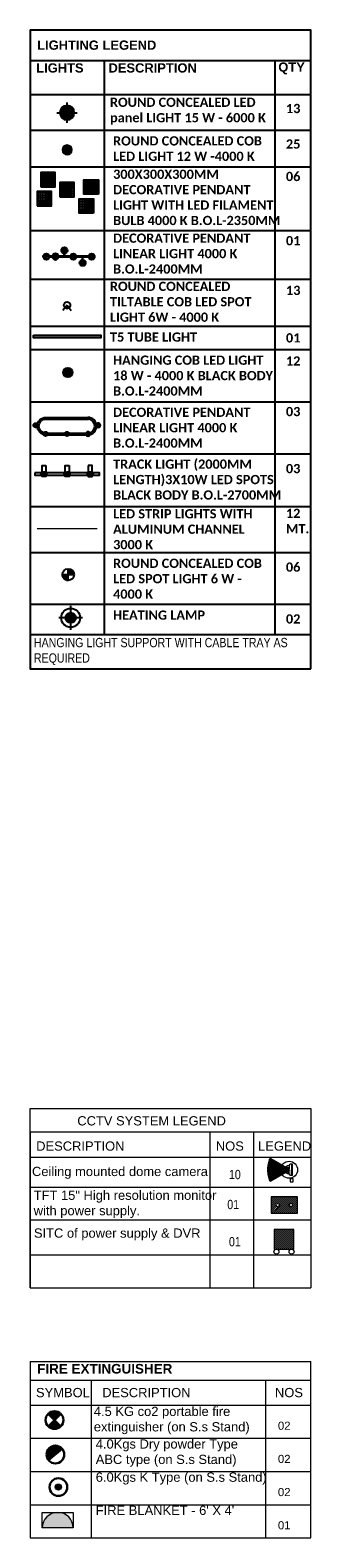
# Model space of a CAD drawing. Header units: millimetres. Extents: x -106827 to 92813, y -35754 to 7831.
# Tile 158 of 160: x 42424 to 45458, y -12738 to 3567. Entities that reach past the tile are written whole.
import ezdxf

# ---------------------------------------------------------------- set-up
doc = ezdxf.new("R2010")
doc.units = ezdxf.units.MM
doc.linetypes.add('HIDDEN2', pattern=[4.7625, 3.175, -1.5875])
doc.layers.add('2020 HVAC EX.GRILLE & OPENING', color=7, linetype='Continuous', lineweight=15, true_color=0xfa0000)
for name, color, linetype, lineweight in [('CCTV', 7, 'Continuous', 13), ('CCTV LEGEND', 190, 'Continuous', 9), ('Ceiling Text', 7, 'Continuous', 9), ('FIRE FIGHTING LEGEND', 202, 'Continuous', 9), ('legend text', 7, 'Continuous', 9)]:
    doc.layers.add(name, color=color, linetype=linetype, lineweight=lineweight)
doc.layers.add('CCTV AREA', color=7, linetype='Continuous', true_color=0x660000)
for name, color, linetype in [('Ceiling Lights', 40, 'Continuous'), ('HATCH-02', 252, 'Continuous'), ('IEL-DIM-050', 7, 'Continuous'), ('IFF-35 HEAVY', 100, 'Continuous'), ('kfc - title sheet', 7, 'Continuous'), ('LIGHT', 30, 'Continuous'), ('M-HVAC-INSULATION', 7, 'Continuous')]:
    doc.layers.add(name, color=color, linetype=linetype)
doc.styles.add('ARIAL', font='arial.ttf')
doc.styles.get("Standard").update_dxf_attribs({"font": 'ARIALN.TTF'})

# ---------------------------------------------------------------- blocks, each defined once
blk = doc.blocks.new('GFG')
at = {"layer": 'HATCH-02'}
h = blk.add_hatch(dxfattribs=at)
h.set_pattern_fill('DOTS', color=256, scale=50)
h.set_pattern_definition([(0, (0, 0), (1.5625, 3.125), [0, -3.125])])
edge = h.paths.add_edge_path()
edge.add_arc((125708, 23646), 63, 0, 360)
at = {"layer": 'Ceiling Lights', "color": 3, "linetype": 'ByBlock', "ltscale": 0.5}
for p, q in [((125597, 23646), (125818, 23646)), ((125708, 23536), (125708, 23757))]:
    blk.add_line(p, q, dxfattribs=at)
for radius in [78, 63]:
    blk.add_circle((125708, 23646), radius, dxfattribs=at)
blk = doc.blocks.new('A$C9c8b9009')
at = {"layer": 'Ceiling Lights'}
h = blk.add_hatch(dxfattribs=at)
h.set_pattern_fill('ANGLE')
h.set_pattern_definition([(0, (-695837.934, -116287.4574), (0, 6.985), [5.08, -1.905]), (90, (-695837.934, -116287.4574), (-6.985, 4e-16), [5.08, -1.905])])
edge = h.paths.add_edge_path()
edge.add_arc((35, 35), 35, 0, 360)
for radius in [50, 35]:
    blk.add_circle((35, 35), radius, dxfattribs=at)
blk = doc.blocks.new('A$C4633d4ab')
at = {"layer": 'Ceiling Lights', "ltscale": 4}
h = blk.add_hatch(dxfattribs=at)
h.set_pattern_fill('ANGLE', color=256, scale=5)
h.set_pattern_definition([(0, (-77.354, 400.5), (0, 34.925), [25.4, -9.525]), (90, (-77.354, 400.5), (-34.925, 2e-15), [25.4, -9.525])])
h.paths.add_polyline_path([(0, 700), (300, 700), (300, 400), (0, 400)])
h = blk.add_hatch(dxfattribs=at)
h.set_pattern_fill('ANGLE', color=256, scale=5)
h.set_pattern_definition([(0, (799.17, 553.255), (0, 34.925), [25.4, -9.525]), (90, (799.17, 553.255), (-34.925, 2e-15), [25.4, -9.525])])
h.paths.add_polyline_path([(877, 853), (1177, 853), (1177, 553), (877, 553)])
h = blk.add_hatch(dxfattribs=at)
h.set_pattern_fill('ANGLE', color=256, scale=5)
h.set_pattern_definition([(0, (399.585, 210.374), (0, 34.925), [25.4, -9.525]), (90, (399.585, 210.374), (-34.925, 2e-15), [25.4, -9.525])])
h.paths.add_polyline_path([(477, 510), (777, 510), (777, 210), (477, 210)])
h = blk.add_hatch(dxfattribs=at)
h.set_pattern_fill('ANGLE', color=256, scale=5)
h.set_pattern_definition([(0, (901.278, 152.756), (0, 34.925), [25.4, -9.525]), (90, (901.278, 152.756), (-34.925, 2e-15), [25.4, -9.525])])
h.paths.add_polyline_path([(979, 453), (1279, 453), (1279, 153), (979, 153)])
h = blk.add_hatch(dxfattribs=at)
h.set_pattern_fill('ANGLE', color=256, scale=5)
h.set_pattern_definition([(0, (0, 0), (0, 34.925), [25.4, -9.525]), (90, (0, 0), (-34.925, 2e-15), [25.4, -9.525])])
h.paths.add_polyline_path([(77, 300), (377, 300), (377, 0), (77, 0)])
for points in [[(0, 700), (300, 700), (300, 400), (0, 400)], [(1177, 853), (877, 853), (877, 553), (1177, 553)], [(477, 510), (777, 510), (777, 210), (477, 210)], [(1279, 453), (979, 453), (979, 153), (1279, 153)], [(77, 300), (377, 300), (377, 0), (77, 0)]]:
    blk.add_lwpolyline(points, close=True, dxfattribs=at)
blk = doc.blocks.new('A$Cabf605ce')
at = {"layer": 'LIGHT', "linetype": 'ByBlock'}
for p, q in [((476, 172), (107, 172)), ((476, 155), (107, 155)), ((793, 172), (583, 172)), ((793, 155), (583, 155))]:
    blk.add_line(p, q, dxfattribs=at)
at = {"layer": 'LIGHT'}
for points in [[(362, 219), (362, 172), (379, 172), (379, 219)], [(696, 108), (696, 155), (679, 155), (679, 108)]]:
    blk.add_lwpolyline(points, close=True, dxfattribs=at)
at = {"layer": 'LIGHT', "linetype": 'ByBlock'}
for centre, radius in [((371, 273), 54), ((371, 273), 27.6), ((371, 273), 16.9), ((371, 273), 5.76), ((54, 163), 54), ((54, 163), 27.6), ((54, 163), 16.9), ((54, 163), 5.76), ((529, 163), 54), ((529, 163), 27.6), ((529, 163), 16.9), ((529, 163), 5.76), ((688, 54), 54), ((688, 54), 27.6), ((688, 54), 16.9), ((688, 54), 5.76), ((846, 163), 54), ((846, 163), 27.6), ((846, 163), 16.9), ((846, 163), 5.76)]:
    blk.add_circle(centre, radius, dxfattribs=at)
for radius, start, end in [(54, 8.8664, 171.1336), (54, 188.8664, 351.1336), (27.6, 17.5247, 162.4753), (27.6, 197.5247, 342.4753), (16.9, 29.4294, 150.5706), (16.9, 209.4294, 330.5706)]:
    blk.add_arc((212, 163), radius, start, end, dxfattribs=at)
blk = doc.blocks.new('A$C8943ec76')
at = {"layer": 'Ceiling Lights'}
h = blk.add_hatch(dxfattribs=at)
h.set_pattern_fill('ANGLE', color=256)
h.set_pattern_definition([(0, (-735781.389, -109566.9535), (0, 6.985), [5.08, -1.905]), (90, (-735781.389, -109566.9535), (-6.985, 4e-16), [5.08, -1.905])])
h.paths.add_polyline_path([(44, 58), (23, 30, 0.337602), (66, 30)])
for q in [(0, 0), (89, 0)]:
    blk.add_line((44, 58), q, dxfattribs=at)
blk.add_circle((44, 58), 35, dxfattribs=at)
blk = doc.blocks.new('A$C37a6d5c1')
at = {"layer": 'Ceiling Lights', "ltscale": 4}
h = blk.add_hatch(dxfattribs=at)
h.set_pattern_fill('ANGLE', color=256)
h.set_pattern_definition([(0, (-40702.965, 3064.238), (0, 6.985), [5.08, -1.905]), (90, (-40702.965, 3064.238), (-6.985, 4e-16), [5.08, -1.905])])
h.paths.add_polyline_path([(0, 46), (1200, 46), (1200, 0), (0, 0)])
at = {"layer": 'Ceiling Lights', "color": 1, "ltscale": 4}
blk.add_lwpolyline([(0, 46), (1200, 46), (1200, 0), (0, 0)], close=True, dxfattribs=at)
blk = doc.blocks.new('A$C00406DD7')
at = {"layer": 'Ceiling Lights'}
for p, q in [((113, 40), (240, 40)), ((177, -40), (177, 116))]:
    blk.add_line(p, q, dxfattribs=at)
blk.add_lwpolyline([(0, 79), (227, 79), (227, 0), (0, 0)], close=True, dxfattribs=at)
blk.add_circle((177, 40), 39.5, dxfattribs=at)
blk = doc.blocks.new('A$C57e23cd8')
at = {"layer": 'M-HVAC-INSULATION', "true_color": 0xfecc66}
h = blk.add_hatch(dxfattribs=at)
h.set_pattern_fill('ANGLE', color=31, scale=0.464621)
h.set_pattern_definition([(0, (-324784.0254, -59082.1862), (0, 3.24537843), [2.36027522, -0.885103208]), (90, (-324784.0254, -59082.1862), (-3.24537843, 2e-16), [2.36027522, -0.885103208])])
edge = h.paths.add_edge_path()
edge.add_arc((50, 50), 37.1, 0, 360)
at = {"color": 7}
for radius in [50, 44.1, 37.1]:
    blk.add_circle((50, 50), radius, dxfattribs=at)
blk = doc.blocks.new('A$C078d723f')
at = {"layer": 'Ceiling Lights', "color": 31, "true_color": 0xfecc66}
for points in [[(293, 29, -1), (293, 437, -1)], [(293, 69, -1), (293, 397)], [(1275, 29, 1), (1275, 437, 1)], [(1275, 69, 1), (1275, 397)]]:
    blk.add_lwpolyline(points, format="xyb", dxfattribs=at)
for points in [[(293, 437), (1287, 437)], [(293, 397), (1287, 397)], [(293, 69), (1287, 69)], [(293, 29), (1287, 29)]]:
    blk.add_lwpolyline(points, dxfattribs=at)
at = {"layer": 'Ceiling Lights', "color": 7}
for p in [(0, 203), (237, 0), (734, 0)]:
    blk.add_blockref('A$C57e23cd8', p, dxfattribs=at)
at = {"layer": 'Ceiling Lights', "color": 7, "xscale": -1}
for p in [(1332, 0), (1569, 203)]:
    blk.add_blockref('A$C57e23cd8', p, dxfattribs=at)
blk = doc.blocks.new('A$C14111a2b')
at = {"layer": 'Ceiling Lights', "linetype": 'ByBlock', "ltscale": 0.5, "true_color": 0xf8d731}
h = blk.add_hatch(dxfattribs=at)
h.set_pattern_fill('ANGLE', color=40)
h.set_pattern_definition([(0, (-41143.0485, -2611.6214), (0, 6.985), [5.08, -1.905]), (90, (-41143.0485, -2611.6214), (-6.985, 4e-16), [5.08, -1.905])])
h.paths.add_polyline_path([(63, 63), (0, 63, 0.414214), (63, 0)])
h.paths.add_polyline_path([(63, 63), (126, 63, 0.414214), (63, 126)])
at = {"layer": 'Ceiling Lights', "color": 40, "linetype": 'ByBlock', "ltscale": 0.5, "true_color": 0xf8d731}
for p, q in [((0, 63), (126, 63)), ((63, 0), (63, 126))]:
    blk.add_line(p, q, dxfattribs=at)
blk.add_circle((63, 63), 63, dxfattribs=at)
blk = doc.blocks.new('A$C4fb0ab4b')
at = {"layer": 'Ceiling Lights'}
h = blk.add_hatch(dxfattribs=at)
h.set_pattern_fill('ANGLE', color=5)
h.set_pattern_definition([(0, (-41627.778, -2280.936), (0, 6.985), [5.08, -1.905]), (90, (-41627.778, -2280.936), (-6.985, 4e-16), [5.08, -1.905])])
h.paths.add_polyline_path([(50, 100), (100, 50), (50, 0), (0, 50)])
blk.add_lwpolyline([(50, 100), (100, 50), (50, 0), (0, 50), (50, 100)], dxfattribs=at)
blk.add_circle((50, 50), 50, dxfattribs=at)
blk = doc.blocks.new('VDDFDF')
at = {"layer": 'CCTV LEGEND', "ltscale": 800, "true_color": 0x7f00ff}
h = blk.add_hatch(dxfattribs=at)
h.set_pattern_fill('ANSI31', color=190, scale=5)
h.paths.add_polyline_path([(73094, 16971), (72872, 16971), (72872, 16750), (73094, 16750)])
at = {"layer": 'CCTV LEGEND', "color": 190, "ltscale": 800, "true_color": 0x7f00ff}
blk.add_lwpolyline([(73094, 16971), (72872, 16971), (72872, 16750), (73094, 16750)], close=True, dxfattribs=at)
for centre in [(72898, 16722), (73068, 16722)]:
    blk.add_circle(centre, 27.7, dxfattribs=at)
blk = doc.blocks.new('FDFD')
at = {"layer": 'CCTV LEGEND', "ltscale": 800, "true_color": 0x7f00ff}
h = blk.add_hatch(dxfattribs=at)
h.set_pattern_fill('ANSI31', color=190, scale=5)
h.paths.add_polyline_path([(72842, 17217), (73137, 17217), (73137, 17402), (72842, 17402)])
edge = h.paths.add_edge_path(flags=16)
edge.add_arc((73063, 17309), 18.4, 0, 360)
edge = h.paths.add_edge_path(flags=16)
edge.add_arc((72915, 17309), 18.4, 0, 360)
at = {"layer": 'CCTV LEGEND', "color": 190, "ltscale": 800, "true_color": 0x7f00ff}
blk.add_lwpolyline([(72842, 17217), (73137, 17217), (73137, 17402), (72842, 17402)], close=True, dxfattribs=at)
for centre in [(72915, 17309), (73063, 17309)]:
    blk.add_circle(centre, 18.4, dxfattribs=at)
blk = doc.blocks.new('foh cctv')
at = {"layer": 'CCTV AREA'}
h = blk.add_hatch(dxfattribs=at)
h.set_pattern_fill('ANSI31', color=33, scale=0.061549, angle=-135)
h.set_pattern_definition([(270, (-7646.34218, 10109.40218), (0.195418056, 5e-11), [])])
edge = h.paths.add_edge_path()
edge.add_line((-8244.1, 9675.7), (-8256.9, 9683.1))
edge.add_arc((-8237.9, 9675.7), 20.4, 158.7536, 201.2464)
edge.add_line((-8256.9, 9668.3), (-8244.1, 9675.7))
at = {"color": 150}
for p, q in [((-8245.9, 9676.1), (-8245.6, 9676.1)), ((-8245.9, 9675.4), (-8245.6, 9675.4)), ((-8244.5, 9676.9), (-8244.3, 9676.9)), ((-8244.5, 9676.8), (-8244.3, 9676.8)), ((-8244.5, 9674.7), (-8244.3, 9674.7)), ((-8244.5, 9674.5), (-8244.3, 9674.5)), ((-8242.7, 9679.5), (-8242.7, 9675.7)), ((-8242.7, 9679.3), (-8242.6, 9679.3)), ((-8242.7, 9672.1), (-8242.6, 9672.1))]:
    blk.add_line(p, q, dxfattribs=at)
for points in [[(-8244, 9679.1, 0.3153), (-8244.3, 9678.6, 1), (-8244.3, 9672.9)], [(-8242, 9679.4, 0.052997), (-8242.6, 9679.5), (-8242.6, 9675.7), (-8242.6, 9672, 0.052997), (-8242, 9672.1), (-8242, 9675.7)]]:
    blk.add_lwpolyline(points, format="xyb", close=True, dxfattribs=at)
for points in [[(-8246.3, 9673.7), (-8244.3, 9675.7), (-8246.3, 9677.7)], [(-8245.1, 9676.9), (-8245.6, 9676.9), (-8245.6, 9675.7), (-8245.6, 9674.6), (-8245.1, 9674.6)], [(-8244.3, 9677.3), (-8245.1, 9677.3), (-8245.1, 9677.5), (-8244.3, 9677.5)], [(-8244.3, 9674.1), (-8245.1, 9674.1), (-8245.1, 9675.7), (-8245.1, 9677.3)], [(-8245.1, 9674.1), (-8245.1, 9673.9), (-8244.3, 9673.9)], [(-8244.9, 9674.1), (-8244.9, 9675.7), (-8244.9, 9677.3)], [(-8244.9, 9676.7), (-8244.5, 9676.7), (-8244.5, 9677), (-8244.9, 9677)], [(-8244.9, 9674.7), (-8244.5, 9674.7), (-8244.5, 9674.5), (-8244.9, 9674.5)], [(-8244.5, 9676.7), (-8244.5, 9675.7), (-8244.5, 9674.7)]]:
    blk.add_lwpolyline(points, dxfattribs=at)
for points in [[(-8245.9, 9676.2), (-8246.3, 9676.2), (-8246.3, 9675.7), (-8246.3, 9675.2), (-8245.9, 9675.2), (-8245.9, 9675.7)], [(-8243.6, 9669.6), (-8243.6, 9667.6), (-8241.6, 9667.6), (-8241.6, 9669.6)]]:
    blk.add_lwpolyline(points, close=True, dxfattribs=at)
blk.add_lwpolyline([(-8244.3, 9672.9, 0.3153), (-8244, 9672.3, 0.135264), (-8242.7, 9672), (-8242.7, 9675.7)], format="xyb", dxfattribs=at)
blk.add_circle((-8244.3, 9675.7), 5.67, dxfattribs=at)
blk.add_arc((-8242.7, 9676.9), 2.6, 90.4914, 121.3047, dxfattribs=at)
at = {"layer": 'CCTV AREA', "ltscale": 2}
blk.add_lwpolyline([(-8244.1, 9675.7), (-8256.9, 9683.1, 0.187564), (-8256.9, 9668.3)], format="xyb", close=True, dxfattribs=at)
blk = doc.blocks.new('VDDSFS')
at = {"layer": 'CCTV', "xscale": 25.4, "yscale": 25.4, "zscale": 25.4, "rotation": 354.3878833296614}
blk.add_blockref('foh cctv', (257519, -247320), dxfattribs=at)
blk = doc.blocks.new('A$C7C8F2E59')
at = {"layer": 'FIRE FIGHTING LEGEND', "ltscale": 3, "true_color": 0xe60000}
h = blk.add_hatch(color=1, dxfattribs=at)
h.dxf.hatch_style = 1
h.paths.add_polyline_path([(171, 171, 0.414214), (29, 171), (100, 100)])
h = blk.add_hatch(color=1, dxfattribs=at)
h.dxf.hatch_style = 1
h.paths.add_polyline_path([(29, 29, 0.414214), (171, 29), (100, 100)])
at = {"layer": 'FIRE FIGHTING LEGEND', "color": 1, "lineweight": 30, "ltscale": 3, "true_color": 0xe60000}
for points in [[(29, 29), (171, 171)], [(171, 29), (29, 171)]]:
    blk.add_lwpolyline(points, dxfattribs=at)
blk.add_circle((100, 100), 100, dxfattribs=at)
blk = doc.blocks.new('A$C76440E07')
at = {"layer": 'FIRE FIGHTING LEGEND', "ltscale": 3, "true_color": 0xe60000}
h = blk.add_hatch(color=1, dxfattribs=at)
h.dxf.hatch_style = 1
h.paths.add_polyline_path([(178, 163, 0.708679), (0, 100, 0.170495), (22, 37)])
at = {"layer": 'FIRE FIGHTING LEGEND', "color": 1, "lineweight": 30, "ltscale": 3, "true_color": 0xe60000}
blk.add_lwpolyline([(22, 37), (178, 163)], dxfattribs=at)
blk.add_circle((100, 100), 100, dxfattribs=at)
blk = doc.blocks.new('A$Ce48828b0')
at = {"layer": 'FIRE FIGHTING LEGEND', "ltscale": 3, "true_color": 0xe60000}
h = blk.add_hatch(color=1, dxfattribs=at)
h.dxf.hatch_style = 1
h.paths.add_polyline_path([(0, 0), (334, 0, 0.378943), (187, 166), (147, 166, 0.378943)])
at = {"layer": 'FIRE FIGHTING LEGEND', "color": 1, "ltscale": 3, "true_color": 0xe60000}
blk.add_lwpolyline([(0, 166), (334, 166), (334, 0), (0, 0)], close=True, dxfattribs=at)
blk.add_arc((167, 0), 167, 0, 180, dxfattribs=at)
blk = doc.blocks.new('DFDGFDH')
at = {"layer": 'FIRE FIGHTING LEGEND', "ltscale": 3, "true_color": 0xe60000}
h = blk.add_hatch(color=1, dxfattribs=at)
h.dxf.hatch_style = 1
h.paths.add_polyline_path([(97329, -15923, 1), (97263, -15923, 1)])
at = {"layer": '2020 HVAC EX.GRILLE & OPENING'}
blk.add_circle((97296, -15923), 33, dxfattribs=at)
at = {"layer": 'FIRE FIGHTING LEGEND', "color": 1, "lineweight": 30, "ltscale": 3, "true_color": 0xe60000}
blk.add_circle((97296, -15923), 96, dxfattribs=at)
blk = doc.blocks.new('A$C75387725')
at = {"layer": 'Ceiling Lights'}
h = blk.add_hatch(dxfattribs=at)
h.set_pattern_fill('ANGLE', color=256)
h.set_pattern_definition([(0, (-39042.6495, -18350.081), (0, 6.985), [5.08, -1.905]), (90, (-39042.6495, -18350.081), (-6.985, 4e-16), [5.08, -1.905])])
edge = h.paths.add_edge_path()
edge.add_arc((129, 129), 55.4, 0, 360)
for p, q in [((129, 0), (129, 257)), ((257, 129), (0, 129))]:
    blk.add_line(p, q, dxfattribs=at)
for radius in [102, 55.4]:
    blk.add_circle((129, 129), radius, dxfattribs=at)

msp = doc.modelspace()

# ---------------------------------------------------------------- linework, layer by layer
at = {"layer": 'CCTV LEGEND', "color": 0, "ltscale": 800}
for p, q in [((45457.8, -8094.1), (45457.8, -10034.4)), ((42424.1, -8347), (42424.1, -10034.4)), ((42424.1, -8347), (45457.8, -8347)), ((44366.9, -8347), (44366.9, -10034.4)), ((44838.1, -8347), (44838.1, -10034.4)), ((42424.1, -8619.5), (45457.8, -8619.5)), ((42424.1, -8943.6), (45457.8, -8943.6)), ((42424.1, -9299.6), (45457.8, -9299.6)), ((42424.1, -9677.1), (45457.8, -9677.1)), ((42424.1, -10034.4), (45457.8, -10034.4))]:
    msp.add_line(p, q, dxfattribs=at)
msp.add_lwpolyline([(42424.1, -10034.4), (42424.1, -8094.1), (45457.8, -8094.1)], dxfattribs=at)
at = {"layer": 'Ceiling Lights', "color": 6, "ltscale": 0.2}
msp.add_lwpolyline([(42473.5, -1220.7), (42473.5, -1246.9), (43172.4, -1246.9), (43172.4, -1220.7)], close=True, dxfattribs=at)
at = {"layer": 'Ceiling Text'}
for p, q in [((42424.1, -10830.5), (45457.8, -10830.5)), ((42424.1, -10830.5), (42424.1, -12737.8)), ((45457.8, -12737.8), (45457.8, -10830.5)), ((42424.1, -11031.9), (45457.8, -11031.9)), ((43084.6, -11031.9), (43084.6, -12737.8)), ((44971.6, -12737.8), (44971.6, -11031.9)), ((42424.1, -11302.8), (45457.8, -11302.8)), ((42424.1, -11661.5), (45457.8, -11661.5)), ((42424.1, -12020.3), (45457.8, -12020.3)), ((42424.1, -12379), (45457.8, -12379)), ((42424.1, -12737.8), (45457.8, -12737.8))]:
    msp.add_line(p, q, dxfattribs=at)
at = {"layer": 'IFF-35 HEAVY', "color": 5, "linetype": 'HIDDEN2', "ltscale": 50, "const_width": 15}
msp.add_lwpolyline([(42496.9, -1822.5), (43149, -1822.5)], dxfattribs=at)
at = {"layer": 'kfc - title sheet'}
for p, q in [((42423.8, 3240.4), (45457.9, 3240.4)), ((43222.2, 3240.3), (43222, -2966.9)), ((45067.4, 3240.3), (45067.2, -2966.9)), ((42423.8, 2870.8), (45457.9, 2870.8)), ((42423.8, 2486.8), (45457.9, 2486.8)), ((42423.8, 2090.4), (45457.9, 2090.4)), ((42423.9, 1400.4), (45457.9, 1400.4)), ((42423.9, 874), (45457.9, 874.1)), ((42423.9, 364.8), (45457.9, 364.9)), ((42423.8, 115.1), (45457.9, 115.1)), ((42423.9, -453), (45457.9, -453)), ((42423.8, -1016.2), (45457.9, -1016.2)), ((42423.8, -1583.5), (45457.9, -1583.5)), ((42423.8, -2081.4), (45457.9, -2081.3)), ((42423.8, -2641.8), (45457.9, -2641.8)), ((42423.9, -2966.9), (45457.9, -2966.8)), ((42423.9, -3338.1), (45457.9, -3338.1))]:
    msp.add_line(p, q, dxfattribs=at)
msp.add_lwpolyline([(45457.8, -3338.1), (45457.9, 3567.3), (42423.7, 3567.3), (42423.9, -3338.1)], close=True, dxfattribs=at)

# ---------------------------------------------------------------- block references
at = {"color": 7, "xscale": -0.5182532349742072, "yscale": 0.5182532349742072, "zscale": 0.5182532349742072, "rotation": 180}
msp.add_blockref('A$C4633d4ab', (42498, 2029.3), dxfattribs=at)
at = {"color": 7}
msp.add_blockref('A$C75387725', (42732.6, -2916.6), dxfattribs=at)
at = {"layer": 'CCTV LEGEND', "xscale": 0.6363558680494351, "yscale": 0.6363558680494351, "zscale": 0.6363558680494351, "rotation": 5.612116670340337}
msp.add_blockref('VDDSFS', (-0.5, -24546.6), dxfattribs=at)
at = {"layer": 'CCTV LEGEND', "xscale": 0.9602214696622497, "yscale": 0.9602214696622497, "zscale": 0.9602214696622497}
for name, p in [('FDFD', (-24914.7, -25760.2)), ('VDDFDF', (-24912, -25700.2))]:
    msp.add_blockref(name, p, dxfattribs=at)
at = {"layer": 'Ceiling Lights', "xscale": -1, "rotation": 270}
msp.add_blockref('GFG', (19176.5, -123033.3), dxfattribs=at)
at = {"layer": 'Ceiling Lights', "color": 7, "xscale": -1, "rotation": 180}
msp.add_blockref('A$C9c8b9009', (42787.9, 2307), dxfattribs=at)
at = {"layer": 'Ceiling Lights', "color": 7}
for name, p in [('A$C8943ec76', (42778.7, 534.6)), ('A$C4fb0ab4b', (42781.2, -184.8))]:
    msp.add_blockref(name, p, dxfattribs=at)
for name, p, xscale, yscale, zscale in [('A$C37a6d5c1', (42458.4, 241.3), 0.6075222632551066, 0.6075222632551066, 0.6075222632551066), ('A$C078d723f', (42458.7, -822.4), 0.4616541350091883, 0.4616541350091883, 0.4616541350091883)]:
    msp.add_blockref(name, p, dxfattribs=dict(at, xscale=xscale, yscale=yscale, zscale=zscale))
at = {"layer": 'Ceiling Lights', "color": 6, "ltscale": 0.2, "yscale": 0.5237861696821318, "zscale": 0.5237861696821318}
for p, xscale, rotation in [((42552.1, -1141.3), 0.5237861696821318, 270), ((42802.3, -1141.3), 0.5237861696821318, 270), ((43093.8, -1141.3), -0.5237861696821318, 90)]:
    msp.add_blockref('A$C00406DD7', p, dxfattribs=dict(at, xscale=xscale, rotation=rotation))
at = {"layer": 'Ceiling Lights'}
msp.add_blockref('A$C14111a2b', (42772.2, -2383.5), dxfattribs=at)
at = {"layer": 'FIRE FIGHTING LEGEND', "ltscale": 3, "xscale": 0.9599999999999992, "yscale": 0.9599999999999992, "zscale": 0.9599999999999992}
for name, p in [('A$C7C8F2E59', (42590.8, -11559.9)), ('A$C76440E07', (42600.3, -11932.7))]:
    msp.add_blockref(name, p, dxfattribs=at)
at = {"layer": 'FIRE FIGHTING LEGEND', "ltscale": 3}
for name, p in [('DFDGFDH', (-54567.2, 3734.1)), ('A$Ce48828b0', (42555, -12629.3))]:
    msp.add_blockref(name, p, dxfattribs=at)
at = {"layer": 'IEL-DIM-050', "color": 7, "xscale": 0.6160290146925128, "yscale": 0.6160290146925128, "zscale": 0.6160290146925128}
msp.add_blockref('A$Cabf605ce', (42566, 1017.5), dxfattribs=at)

# ---------------------------------------------------------------- texts
at = {"char_height": 100, "attachment_point": 1, "style": 'ARIAL'}
for s, insert, width in [('{\\fArial|b0|i0|c0|p34;DESCRIPTION}', (42488.9, -8450.9), 66.097), ('{\\fArial|b0|i0|c0|p34;NOS}', (44430.8, -8450.9), 17.786), ('{\\fArial|b0|i0|c0|p34;LEGEND}', (44887.5, -8450.9), 34.083), ('Ceiling mounted dome camera', (42443.3, -8725.2), 2216.921), ('TFT 15" High resolution monitor with power supply.', (42462.1, -8982.4), 2053.683), ('{\\fArial|b0|i0|c0|p34;SITC of power supply & DVR }', (42464.3, -9391.9), 2053.683)]:
    msp.add_mtext(s, dxfattribs=dict(at, insert=insert, width=width))
at = {"layer": 'Ceiling Text'}
for s, insert, char_height, width, attachment_point in [('{\\fArial|b1|i0|c0|p34;FIRE EXTINGUISHER }', (42499.8, -10857.1), 104, 2411.031, 1), ('{\\fArial|b0|i0|c0|p34;SYMBOL}', (42777.8, -11167.4), 100, 1203.201, 5), ('\\pxql;{\\fArial|b0|i0|c0|p34;DESCRIPTION}', (43804.5, -11167.4), 100, 1203.201, 5), ('{\\fArial|b0|i0|c0|p34;\\C0;NOS}', (45221.4, -11167.4), 100, 1203.201, 5), ('\\pxql;{\\fArial|b0|i0|c0|p34;4.5 KG co2 portable fire extinguisher (on S.s Stand)}', (43111.9, -11319.9), 100, 2027.294, 1), ('{\\Farial|c0;02}', (45170.5, -11481.3), 88, 380.567, 2), ('\\pxql;{\\fArial|b0|i0|c0|p34;4.0Kgs Dry powder Type ABC type (on S.s Stand) }', (43132.7, -11672.6), 100, 1835.787, 1), ('{\\Farial|c0;02}', (45170.5, -11840), 88, 380.567, 2), ('\\pxql;{\\fArial|b0|i0|c0|p34;6.0Kgs K Type (on S.s Stand) }', (43132.7, -12031.3), 100, 1835.787, 1), ('{\\Farial|c0;02}', (45170.5, -12198.8), 88, 380.567, 2), ("{\\fArial|b0|i0|c0|p34;FIRE BLANKET - 6' X 4'}", (43132.7, -12390.1), 100, 1835.787, 1), ('{\\Farial|c0;01}', (45170.5, -12557.5), 88, 380.567, 2)]:
    msp.add_mtext(s, dxfattribs=dict(at, insert=insert, char_height=char_height, width=width, attachment_point=attachment_point))
at = {"layer": 'kfc - title sheet', "char_height": 100}
for s, insert, width, attachment_point in [('\\pxql;{\\fArial|b1|i0|c0|p34;LIGHTING LEGEND}', (42499.4, 3455.3), 5922.8, 1), ('\\pxqc;{\\fArial|b1|i0|c0|p34;\\C7;LIGHTS}', (42745.3, 3158), 293.238, 5), ('\\pxqc;{\\fArial|b1|i0|c0|p34;\\C7;DESCRIPTION}', (43747.6, 3158), 698.52, 5), ('\\pxqc;{\\fArial|b1|i0|c0|p34;\\C7;QTY}', (45249.8, 3153.7), 698.52, 5), ('{\\fCalibri Light|b1|i0|c0|p34;ROUND CONCEALED LED panel LIGHT 15 W - 6000 K}', (43286.8, 2837.5), 1834.349, 1), ('{\\fCalibri Light|b1|i0|c0|p34;13}', (45188.8, 2719.5), 289.813, 4), ('{\\fCalibri Light|b1|i0|c0|p34;ROUND CONCEALED COB LED LIGHT 12 W -4000 K}', (43320.3, 2420), 1756.328, 1), ('{\\fCalibri Light|b1|i0|c0|p34;25}', (45188.8, 2335.5), 289.813, 4), ('{\\fCalibri Light|b1|i0|c0|p34;300X300X300MM DECORATIVE PENDANT \\PLIGHT WITH LED FILAMENT BULB 4000 K B.O.L-2350MM}', (43320.3, 2059.2), 1834.349, 1), ('{\\fCalibri Light|b1|i0|c0|p34;06}', (45188.8, 1984.4), 289.813, 4), ('{\\fCalibri Light|b1|i0|c0|p34;DECORATIVE PENDANT LINEAR LIGHT 4000 K B.O.L-2400MM}', (43320.3, 1367.9), 1834.349, 1), ('{\\fCalibri Light|b1|i0|c0|p34;01}', (45188.8, 1290.3), 289.813, 4), ('{\\fCalibri Light|b1|i0|c0|p34;ROUND CONCEALED TILTABLE COB LED SPOT  LIGHT 6W - 4000 K}', (43286.7, 846.7), 1834.349, 1), ('{\\fCalibri Light|b1|i0|c0|p34;13}', (45188.8, 752.7), 289.813, 4), ('{\\fCalibri Light|b1|i0|c0|p34;T5 TUBE LIGHT}', (43286.7, 298.6), 1834.349, 1), ('{\\fCalibri Light|b1|i0|c0|p34;01}', (45188.8, 239.3), 289.813, 4), ('{\\fCalibri Light|b1|i0|c0|p34;HANGING COB LED LIGHT 18 W - 4000 K BLACK BODY B.O.L-2400MM}', (43320.3, 48.4), 1756.328, 1), ('{\\fCalibri Light|b1|i0|c0|p34;12}', (45188.8, -10.4), 289.813, 4), ('{\\fCalibri Light|b1|i0|c0|p34;DECORATIVE PENDANT LINEAR LIGHT 4000 K B.O.L-2400MM}', (43320.2, -514.9), 1834.349, 1), ('{\\fCalibri Light|b1|i0|c0|p34;03}', (45188.8, -557.9), 289.813, 4), ('\\pxql;{\\fCalibri Light|b1|i0|c0|p34;TRACK LIGHT (2000MM LENGTH)3X10W LED SPOTS BLACK BODY B.O.L-2700MM}', (43320.2, -1076), 1818.365, 1), ('{\\fCalibri Light|b1|i0|c0|p34;03}', (45188.7, -1174.6), 289.813, 4), ('{\\fCalibri Light|b1|i0|c0|p34;LED STRIP LIGHTS WITH ALUMINUM CHANNEL \\P3000 K}', (43320.2, -1612.7), 1818.365, 1), ('{\\fCalibri Light|b1|i0|c0|p34;12\\PMT.}', (45188.7, -1741.9), 289.813, 4), ('{\\fCalibri Light|b1|i0|c0|p34;ROUND CONCEALED COB LED SPOT LIGHT 6 W - \\P4000 K}', (43320.3, -2148.1), 1756.328, 1), ('{\\fCalibri Light|b1|i0|c0|p34;06}', (45188.7, -2239.8), 289.813, 4), ('{\\fCalibri Light|b1|i0|c0|p34;HEATING LAMP}', (43320.3, -2708.5), 1756.328, 1), ('{\\fCalibri Light|b1|i0|c0|p34;02}', (45188.7, -2800.2), 289.813, 4), ('\\pxql;HANGING LIGHT SUPPORT WITH CABLE TRAY AS REQUIRED ', (42464.7, -3152.7), 3001.983, 4)]:
    msp.add_mtext(s, dxfattribs=dict(at, insert=insert, width=width, attachment_point=attachment_point))
at = {"layer": 'legend text', "color": 7, "char_height": 100, "attachment_point": 1}
for s, insert, width in [('{\\fArial|b0|i0|c0|p34;CCTV SYSTEM LEGEND }', (42933.1, -8177.8), 1600.386), ('10', (44572.8, -8758.7), 2216.921), ('01', (44554.7, -9082.8), 2216.921), ('01', (44572.8, -9485), 2216.921)]:
    msp.add_mtext(s, dxfattribs=dict(at, insert=insert, width=width))

doc.saveas('drawing.dxf')
